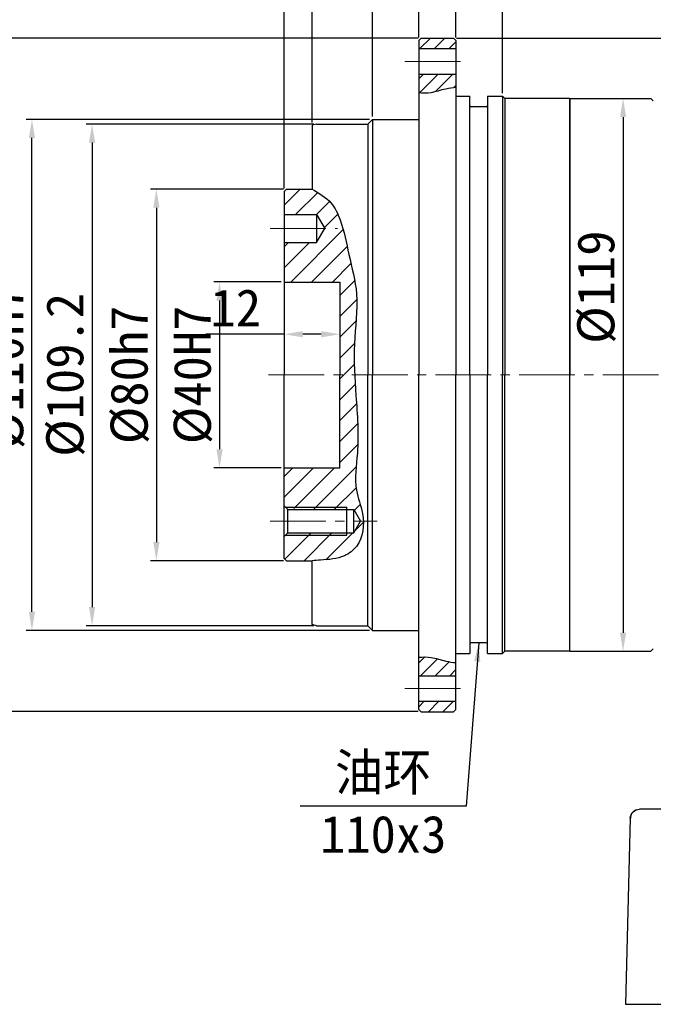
# Model space of a CAD drawing. Header units: millimetres. Extents: x 6153 to 7022, y -675 to -61.
# Tile 7 of 12: x 6464 to 6601, y -415 to -203. Entities that reach past the tile are written whole.
import ezdxf

# ---------------------------------------------------------------- set-up
doc = ezdxf.new("R2010")
doc.units = ezdxf.units.MM
doc.header["$PDSIZE"] = -5
doc.linetypes.add('点画线', pattern=[18, 12, -2, 2, -2])
doc.layers.get('0').update_dxf_attribs({"lineweight": 18})
doc.layers.get('Defpoints').update_dxf_attribs({"lineweight": 18})
for name, color, linetype, lineweight in [('7中心线层', 7, '点画线', 18), ('剖面线', 3, 'Continuous', 15), ('尺寸线层', 3, 'Continuous', 18), ('标注线', 7, 'Continuous', 18), ('粗实线', 7, 'Continuous', 40), ('细实线', 7, 'Continuous', 18)]:
    doc.layers.add(name, color=color, linetype=linetype, lineweight=lineweight)
doc.styles.add('工程字', font='txt')
doc.dimstyles.new('ISO-25', dxfattribs={"dimtxt": 8, "dimasz": 4, "dimexe": 1.25, "dimexo": 0.625, "dimgap": 1.7, "dimtad": 1, "dimtxsty": '工程字', "dimcen": 2, "dimdle": 8, "dimadec": 0, "dimazin": 0, "dimtfac": 1, "dimtmove": 0, "dimatfit": 3, "dimfxl": 1, "dimarcsym": 0})

# ---------------------------------------------------------------- blocks, each defined once
blk = doc.blocks.new('*D82')
at = {"layer": 'Defpoints', "color": 0}
for p in [(6557.94, -206.64), (6787.57, -206.64), (6724.94, -414.64)]:
    blk.add_point(p, dxfattribs=at)
at = {"layer": '尺寸线层', "color": 0, "lineweight": -2}
for p, q in [((6558.56, -206.64), (6788.82, -206.64)), ((6787.57, -410.64), (6787.57, -210.64)), ((6725.57, -414.64), (6788.82, -414.64))]:
    blk.add_line(p, q, dxfattribs=at)
at = {"layer": '尺寸线层', "color": 0}
for points in [[(6788.23, -210.64), (6786.9, -210.64), (6787.57, -206.64)], [(6786.9, -410.64), (6788.23, -410.64), (6787.57, -414.64)]]:
    blk.add_solid(points, dxfattribs=at)
at = {"layer": '尺寸线层', "color": 0, "insert": (6781.87, -310.64), "char_height": 8, "attachment_point": 5, "rotation": 90, "style": '工程字'}
blk.add_mtext('208', dxfattribs=at)
blk = doc.blocks.new('*D83')
at = {"layer": 'Defpoints', "color": 0}
for p in [(6558.44, -177.74), (6558.44, -207.14), (6659.94, -279.14)]:
    blk.add_point(p, dxfattribs=at)
at = {"layer": '尺寸线层', "color": 0, "lineweight": -2}
for p, q in [((6558.44, -206.14), (6558.44, -176.49)), ((6655.94, -177.74), (6562.44, -177.74)), ((6659.94, -278.14), (6659.94, -176.49))]:
    blk.add_line(p, q, dxfattribs=at)
at = {"layer": '尺寸线层', "color": 0}
for points in [[(6562.44, -177.08), (6562.44, -178.41), (6558.44, -177.74)], [(6655.94, -178.41), (6655.94, -177.08), (6659.94, -177.74)]]:
    blk.add_solid(points, dxfattribs=at)
at = {"layer": '尺寸线层', "color": 0, "insert": (6609.19, -171.77), "char_height": 8, "attachment_point": 5, "style": '工程字'}
blk.add_mtext('101,5', dxfattribs=at)
blk = doc.blocks.new('*D84')
at = {"layer": 'Defpoints', "color": 0}
for p in [(6591.98, -219.64), (6591.98, -338.64), (6594.43, -338.64)]:
    blk.add_point(p, dxfattribs=at)
at = {"layer": '尺寸线层', "color": 0, "lineweight": -2}
for p, q in [((6592.6, -219.64), (6595.68, -219.64)), ((6594.43, -223.64), (6594.43, -334.64)), ((6592.6, -338.64), (6595.68, -338.64))]:
    blk.add_line(p, q, dxfattribs=at)
at = {"layer": '尺寸线层', "color": 0}
for points in [[(6595.1, -223.64), (6593.77, -223.64), (6594.43, -219.64)], [(6593.77, -334.64), (6595.1, -334.64), (6594.43, -338.64)]]:
    blk.add_solid(points, dxfattribs=at)
at = {"layer": '尺寸线层', "color": 0, "insert": (6588.73, -260.26), "char_height": 8, "attachment_point": 5, "rotation": 90, "style": '工程字'}
blk.add_mtext('%%c119{}{{\\H0.7x;}{}}', dxfattribs=at)
blk = doc.blocks.new('*D85')
at = {"layer": 'Defpoints', "color": 0}
for p in [(6521.44, -162.35), (6521.44, -239.64), (6717.44, -339.64)]:
    blk.add_point(p, dxfattribs=at)
at = {"layer": '尺寸线层', "color": 0, "lineweight": -2}
for p, q in [((6521.44, -239.02), (6521.44, -161.1)), ((6717.44, -339.02), (6717.44, -161.1)), ((6713.44, -162.35), (6525.44, -162.35))]:
    blk.add_line(p, q, dxfattribs=at)
at = {"layer": '尺寸线层', "color": 0}
for points in [[(6525.44, -161.68), (6525.44, -163.01), (6521.44, -162.35)], [(6713.44, -163.01), (6713.44, -161.68), (6717.44, -162.35)]]:
    blk.add_solid(points, dxfattribs=at)
at = {"layer": '尺寸线层', "color": 0, "insert": (6619.88, -156.65), "char_height": 8, "attachment_point": 5, "style": '工程字'}
blk.add_mtext('196', dxfattribs=at)
blk = doc.blocks.new('*D96')
at = {"layer": 'Defpoints', "color": 0}
for p in [(6521.44, -145.97), (6521.44, -239.64), (6724.94, -414.49)]:
    blk.add_point(p, dxfattribs=at)
at = {"layer": '尺寸线层', "color": 0, "lineweight": -2}
for p, q in [((6521.44, -239.02), (6521.44, -144.72)), ((6720.94, -145.97), (6525.44, -145.97)), ((6724.94, -413.86), (6724.94, -144.72))]:
    blk.add_line(p, q, dxfattribs=at)
at = {"layer": '尺寸线层', "color": 0}
for points in [[(6525.44, -145.31), (6525.44, -146.64), (6521.44, -145.97)], [(6720.94, -146.64), (6720.94, -145.31), (6724.94, -145.97)]]:
    blk.add_solid(points, dxfattribs=at)
at = {"layer": '尺寸线层', "color": 0, "insert": (6623.63, -139.6), "char_height": 8, "attachment_point": 5, "style": '工程字'}
blk.add_mtext('203,5', dxfattribs=at)
blk = doc.blocks.new('*D106')
at = {"layer": 'Defpoints', "color": 0}
for p in [(6521.44, -259.14), (6507.53, -299.14), (6521.44, -299.14)]:
    blk.add_point(p, dxfattribs=at)
at = {"layer": '尺寸线层', "color": 0, "lineweight": -2}
for p, q in [((6520.81, -259.14), (6506.28, -259.14)), ((6507.53, -263.14), (6507.53, -295.14)), ((6520.81, -299.14), (6506.28, -299.14))]:
    blk.add_line(p, q, dxfattribs=at)
at = {"layer": '尺寸线层', "color": 0}
for points in [[(6508.2, -263.14), (6506.86, -263.14), (6507.53, -259.14)], [(6506.86, -295.14), (6508.2, -295.14), (6507.53, -299.14)]]:
    blk.add_solid(points, dxfattribs=at)
at = {"layer": '尺寸线层', "color": 0, "insert": (6501.83, -279.14), "char_height": 8, "attachment_point": 5, "rotation": 90, "style": '工程字'}
blk.add_mtext('%%C40H7', dxfattribs=at)
blk = doc.blocks.new('*D107')
at = {"layer": 'Defpoints', "color": 0}
for p in [(6521.44, -259.39), (6533.44, -259.14), (6521.44, -270.39)]:
    blk.add_point(p, dxfattribs=at)
at = {"layer": '尺寸线层', "color": 0, "lineweight": -2}
for p, q in [((6521.44, -260.02), (6521.44, -271.64)), ((6533.44, -259.77), (6533.44, -271.64)), ((6521.44, -270.39), (6504.61, -270.39)), ((6529.44, -270.39), (6525.44, -270.39))]:
    blk.add_line(p, q, dxfattribs=at)
at = {"layer": '尺寸线层', "color": 0}
for points in [[(6525.44, -269.72), (6525.44, -271.06), (6521.44, -270.39)], [(6529.44, -271.06), (6529.44, -269.72), (6533.44, -270.39)]]:
    blk.add_solid(points, dxfattribs=at)
at = {"layer": '尺寸线层', "color": 0, "insert": (6511.02, -264.69), "char_height": 8, "attachment_point": 5, "style": '工程字'}
blk.add_mtext('12', dxfattribs=at)
blk = doc.blocks.new('*D108')
at = {"layer": 'Defpoints', "color": 0}
for p in [(6521.94, -239.14), (6493.93, -319.14), (6521.94, -319.14)]:
    blk.add_point(p, dxfattribs=at)
at = {"layer": '尺寸线层', "color": 0, "lineweight": -2}
for p, q in [((6521.31, -239.14), (6492.68, -239.14)), ((6493.93, -243.14), (6493.93, -315.14)), ((6521.31, -319.14), (6492.68, -319.14))]:
    blk.add_line(p, q, dxfattribs=at)
at = {"layer": '尺寸线层', "color": 0}
for points in [[(6494.59, -243.14), (6493.26, -243.14), (6493.93, -239.14)], [(6493.26, -315.14), (6494.59, -315.14), (6493.93, -319.14)]]:
    blk.add_solid(points, dxfattribs=at)
at = {"layer": '尺寸线层', "color": 0, "insert": (6488.23, -279.14), "char_height": 8, "attachment_point": 5, "rotation": 90, "style": '工程字'}
blk.add_mtext('%%C80h7', dxfattribs=at)
blk = doc.blocks.new('*D109')
at = {"layer": 'Defpoints', "color": 0}
for p in [(6528.44, -225.14), (6480.08, -333.14), (6528.44, -333.14)]:
    blk.add_point(p, dxfattribs=at)
at = {"layer": '尺寸线层', "color": 0, "lineweight": -2}
for p, q in [((6527.81, -225.14), (6478.83, -225.14)), ((6480.08, -229.14), (6480.08, -329.14)), ((6527.81, -333.14), (6478.83, -333.14))]:
    blk.add_line(p, q, dxfattribs=at)
at = {"layer": '尺寸线层', "color": 0}
for points in [[(6480.75, -229.14), (6479.41, -229.14), (6480.08, -225.14)], [(6479.41, -329.14), (6480.75, -329.14), (6480.08, -333.14)]]:
    blk.add_solid(points, dxfattribs=at)
at = {"layer": '尺寸线层', "color": 0, "insert": (6474.38, -279.14), "char_height": 8, "attachment_point": 5, "rotation": 90, "style": '工程字'}
blk.add_mtext('%%C109.2', dxfattribs=at)
blk = doc.blocks.new('*D110')
at = {"layer": 'Defpoints', "color": 0}
for p in [(6467.13, -224.14), (6540.44, -224.14), (6540.44, -334.14)]:
    blk.add_point(p, dxfattribs=at)
at = {"layer": '尺寸线层', "color": 0, "lineweight": -2}
for p, q in [((6539.81, -224.14), (6465.88, -224.14)), ((6467.13, -330.14), (6467.13, -228.14)), ((6539.81, -334.14), (6465.88, -334.14))]:
    blk.add_line(p, q, dxfattribs=at)
at = {"layer": '尺寸线层', "color": 0}
for points in [[(6467.79, -228.14), (6466.46, -228.14), (6467.13, -224.14)], [(6466.46, -330.14), (6467.79, -330.14), (6467.13, -334.14)]]:
    blk.add_solid(points, dxfattribs=at)
at = {"layer": '尺寸线层', "color": 0, "insert": (6461.43, -277.51), "char_height": 8, "attachment_point": 5, "rotation": 90, "style": '工程字'}
blk.add_mtext('%%C110h7', dxfattribs=at)
blk = doc.blocks.new('*D111')
at = {"layer": 'Defpoints', "color": 0}
for p in [(6453.62, -206.64), (6550.94, -206.64), (6550.94, -351.64)]:
    blk.add_point(p, dxfattribs=at)
at = {"layer": '尺寸线层', "color": 0, "lineweight": -2}
for p, q in [((6550.31, -206.64), (6452.37, -206.64)), ((6453.62, -347.64), (6453.62, -210.64)), ((6550.31, -351.64), (6452.37, -351.64))]:
    blk.add_line(p, q, dxfattribs=at)
at = {"layer": '尺寸线层', "color": 0}
for points in [[(6454.29, -210.64), (6452.96, -210.64), (6453.62, -206.64)], [(6452.96, -347.64), (6454.29, -347.64), (6453.62, -351.64)]]:
    blk.add_solid(points, dxfattribs=at)
at = {"layer": '尺寸线层', "color": 0, "insert": (6447.92, -279.14), "char_height": 8, "attachment_point": 5, "rotation": 90, "style": '工程字'}
blk.add_mtext('%%C145', dxfattribs=at)
blk = doc.blocks.new('*D112')
at = {"layer": 'Defpoints', "color": 0}
for p in [(6550.44, -195.1), (6550.44, -207.14), (6540.44, -224.14)]:
    blk.add_point(p, dxfattribs=at)
at = {"layer": '尺寸线层', "color": 0, "lineweight": -2}
for p, q in [((6540.44, -223.52), (6540.44, -193.85)), ((6550.44, -206.52), (6550.44, -193.85)), ((6536.44, -195.1), (6532.44, -195.1)), ((6540.44, -195.1), (6550.44, -195.1)), ((6554.44, -195.1), (6571.4, -195.1))]:
    blk.add_line(p, q, dxfattribs=at)
at = {"layer": '尺寸线层', "color": 0}
for points in [[(6536.44, -195.77), (6536.44, -194.44), (6540.44, -195.1)], [(6554.44, -194.44), (6554.44, -195.77), (6550.44, -195.1)]]:
    blk.add_solid(points, dxfattribs=at)
at = {"layer": '尺寸线层', "color": 0, "insert": (6564.92, -189.4), "char_height": 8, "attachment_point": 5, "style": '工程字'}
blk.add_mtext('10', dxfattribs=at)
blk = doc.blocks.new('*D113')
at = {"layer": 'Defpoints', "color": 0}
for p in [(6521.44, -195.1), (6527.44, -225.41), (6521.44, -239.64)]:
    blk.add_point(p, dxfattribs=at)
at = {"layer": '尺寸线层', "color": 0, "lineweight": -2}
for p, q in [((6521.44, -239.02), (6521.44, -193.85)), ((6527.44, -224.79), (6527.44, -193.85)), ((6517.44, -195.1), (6505.44, -195.1)), ((6527.44, -195.1), (6521.44, -195.1)), ((6531.44, -195.1), (6535.44, -195.1))]:
    blk.add_line(p, q, dxfattribs=at)
at = {"layer": '尺寸线层', "color": 0}
for points in [[(6517.44, -195.77), (6517.44, -194.44), (6521.44, -195.1)], [(6531.44, -194.44), (6531.44, -195.77), (6527.44, -195.1)]]:
    blk.add_solid(points, dxfattribs=at)
at = {"layer": '尺寸线层', "color": 0, "insert": (6509.44, -189.4), "char_height": 8, "attachment_point": 5, "style": '工程字'}
blk.add_mtext('6', dxfattribs=at)
blk = doc.blocks.new('*D114')
at = {"layer": 'Defpoints', "color": 0}
for p in [(6568.44, -195.1), (6558.44, -207.14), (6568.44, -219.14)]:
    blk.add_point(p, dxfattribs=at)
at = {"layer": '尺寸线层', "color": 0, "lineweight": -2}
for p, q in [((6558.44, -206.52), (6558.44, -193.85)), ((6568.44, -218.52), (6568.44, -193.85)), ((6554.44, -195.1), (6550.44, -195.1)), ((6558.44, -195.1), (6568.44, -195.1)), ((6572.44, -195.1), (6576.44, -195.1))]:
    blk.add_line(p, q, dxfattribs=at)
at = {"layer": '尺寸线层', "color": 0}
for points in [[(6554.44, -195.77), (6554.44, -194.44), (6558.44, -195.1)], [(6572.44, -194.44), (6572.44, -195.77), (6568.44, -195.1)]]:
    blk.add_solid(points, dxfattribs=at)
at = {"layer": '尺寸线层', "color": 0, "insert": (6564.27, -189.4), "char_height": 8, "attachment_point": 5, "style": '工程字'}
blk.add_mtext('10', dxfattribs=at)
blk = doc.blocks.new('*D115')
at = {"layer": 'Defpoints', "color": 0}
for p in [(6550.44, -177.74), (6550.44, -207.14), (6558.44, -207.14)]:
    blk.add_point(p, dxfattribs=at)
at = {"layer": '尺寸线层', "color": 0, "lineweight": -2}
for p, q in [((6546.44, -177.74), (6542.44, -177.74)), ((6550.44, -206.52), (6550.44, -176.49)), ((6558.44, -177.74), (6550.44, -177.74)), ((6558.44, -206.52), (6558.44, -176.49)), ((6562.44, -177.74), (6566.44, -177.74))]:
    blk.add_line(p, q, dxfattribs=at)
at = {"layer": '尺寸线层', "color": 0}
for points in [[(6546.44, -178.41), (6546.44, -177.08), (6550.44, -177.74)], [(6562.44, -177.08), (6562.44, -178.41), (6558.44, -177.74)]]:
    blk.add_solid(points, dxfattribs=at)
at = {"layer": '尺寸线层', "color": 0, "insert": (6554.44, -172.04), "char_height": 8, "attachment_point": 5, "style": '工程字'}
blk.add_mtext('8', dxfattribs=at)
blk = doc.blocks.new('*D116')
at = {"layer": 'Defpoints', "color": 0}
for p in [(6521.44, -177.74), (6550.44, -207.14), (6521.44, -239.64)]:
    blk.add_point(p, dxfattribs=at)
at = {"layer": '尺寸线层', "color": 0, "lineweight": -2}
for p, q in [((6521.44, -239.02), (6521.44, -176.49)), ((6546.44, -177.74), (6525.44, -177.74)), ((6550.44, -206.52), (6550.44, -176.49))]:
    blk.add_line(p, q, dxfattribs=at)
at = {"layer": '尺寸线层', "color": 0}
for points in [[(6525.44, -177.08), (6525.44, -178.41), (6521.44, -177.74)], [(6546.44, -178.41), (6546.44, -177.08), (6550.44, -177.74)]]:
    blk.add_solid(points, dxfattribs=at)
at = {"layer": '尺寸线层', "color": 0, "insert": (6535.94, -172.04), "char_height": 8, "attachment_point": 5, "style": '工程字'}
blk.add_mtext('29', dxfattribs=at)

msp = doc.modelspace()

# ---------------------------------------------------------------- hatches: boundary and pattern name
at = {"layer": '剖面线', "lineweight": -3}
h = msp.add_hatch(dxfattribs=at)
h.set_pattern_fill('ANSI31', color=0, scale=0.7, style=0)
h.set_pattern_definition([(45, (907.4488, 1345.5568), (-1.5715448, 1.5715448), [])])
h.paths.add_polyline_path([(6557.9398, -351.6434), (6558.4398, -351.1434), (6558.4398, -349.3934), (6550.4398, -349.3934), (6550.4398, -351.1434), (6550.9398, -351.6434)])
edge = h.paths.add_edge_path()
edge.add_spline(control_points=[(6558.4398, -341.0923), (6557.7073, -341.0255), (6555.9022, -340.7711), (6553.2948, -339.8157), (6551.3319, -339.8424), (6550.4398, -339.9355)], knot_values=[3.2866391, 3.2866391, 3.2866391, 3.2866391, 5.49323157, 8.76192301, 11.44718621, 11.44718621, 11.44718621, 11.44718621], degree=3, periodic=0)
edge.add_line((6550.4398, -339.9355), (6550.4398, -343.8934))
edge.add_line((6550.4398, -343.8934), (6558.4398, -343.8934))
edge.add_line((6558.4398, -343.8934), (6558.4398, -341.0923))
edge = h.paths.add_edge_path()
edge.add_spline(control_points=[(6550.4398, -218.3514), (6551.3319, -218.4445), (6553.2948, -218.4712), (6555.9022, -217.5157), (6557.7073, -217.2614), (6558.4398, -217.1945)], knot_values=[3.2866391, 3.2866391, 3.2866391, 3.2866391, 5.97190229, 9.24059373, 11.44718621, 11.44718621, 11.44718621, 11.44718621], degree=3, periodic=0)
edge.add_line((6558.4398, -217.1945), (6558.4398, -214.3934))
edge.add_line((6558.4398, -214.3934), (6550.4398, -214.3934))
edge.add_line((6550.4398, -214.3934), (6550.4398, -218.3514))
h.paths.add_polyline_path([(6558.4398, -208.8934), (6558.4398, -207.1434), (6557.9398, -206.6434), (6550.9398, -206.6434), (6550.4398, -207.1434), (6550.4398, -208.8934)])
h = msp.add_hatch(dxfattribs=at)
h.set_pattern_fill('ANSI31', color=0, style=0)
h.set_pattern_definition([(45, (907.4488, 1345.5568), (-2.245064, 2.245064), [])])
edge = h.paths.add_edge_path()
edge.add_spline(control_points=[(6536.6227, -279.1434), (6536.5087, -276.9204), (6536.3808, -271.0999), (6537.7769, -262.3722), (6535.3153, -253.54), (6534.1405, -246.8759), (6531.6764, -241.5733), (6528.9462, -240.0074), (6527.4398, -239.1434)], knot_values=[0, 0, 0, 0, 6.67588681, 17.44420175, 26.05393438, 33.77826819, 37.89924953, 42.97152659, 42.97152659, 42.97152659, 42.97152659], degree=3, periodic=0)
edge.add_line((6527.4398, -239.1434), (6521.9398, -239.1434))
edge.add_line((6521.9398, -239.1434), (6521.4398, -239.6434))
edge.add_line((6521.4398, -239.6434), (6521.4398, -244.6434))
edge.add_line((6521.4398, -244.6434), (6528.4398, -244.6434))
edge.add_line((6528.4398, -244.6434), (6530.1719, -247.6434))
edge.add_line((6530.1719, -247.6434), (6528.4398, -250.6434))
edge.add_line((6528.4398, -250.6434), (6521.4398, -250.6434))
edge.add_line((6521.4398, -250.6434), (6521.4398, -259.1434))
edge.add_line((6521.4398, -259.1434), (6533.4398, -259.1434))
edge.add_line((6533.4398, -259.1434), (6533.4398, -279.1434))
edge.add_line((6533.4398, -279.1434), (6536.6227, -279.1434))
edge = h.paths.add_edge_path()
edge.add_spline(control_points=[(6536.8202, -300.7535), (6536.8378, -300.27), (6536.87, -299.7838), (6536.9095, -299.2962)], knot_values=[63.09825809, 63.09825809, 63.09825809, 63.09825809, 64.54763124, 64.54763124, 64.54763124, 64.54763124], degree=3, periodic=0)
edge.add_spline(control_points=[(6536.9095, -299.2962), (6536.9717, -298.5279), (6537.0523, -297.7558), (6537.1235, -296.9846)], knot_values=[60.81488333, 60.81488333, 60.81488333, 60.81488333, 63.09825809, 63.09825809, 63.09825809, 63.09825809], degree=3, periodic=0)
edge.add_spline(control_points=[(6537.1235, -296.9846), (6537.1542, -296.6531), (6537.2178, -295.9231), (6537.2623, -295.1956), (6537.2814, -294.7989)], knot_values=[58.65263524, 58.65263524, 58.65263524, 58.65263524, 59.63410445, 60.81488333, 60.81488333, 60.81488333, 60.81488333], degree=3, periodic=0)
edge.add_spline(control_points=[(6537.2814, -294.7989), (6537.3409, -293.5673), (6537.3508, -292.3419), (6537.3277, -291.1201)], knot_values=[54.98622502, 54.98622502, 54.98622502, 54.98622502, 58.65263524, 58.65263524, 58.65263524, 58.65263524], degree=3, periodic=0)
edge.add_spline(control_points=[(6537.3277, -291.1201), (6537.2968, -289.4866), (6537.2071, -287.8597), (6537.0983, -286.2332)], knot_values=[50.08396128, 50.08396128, 50.08396128, 50.08396128, 54.98622502, 54.98622502, 54.98622502, 54.98622502], degree=3, periodic=0)
edge.add_spline(control_points=[(6537.0983, -286.2332), (6537.04, -285.3623), (6536.8673, -283.003), (6536.6993, -280.6378), (6536.6227, -279.1435)], knot_values=[42.97160228, 42.97160228, 42.97160228, 42.97160228, 45.59647403, 50.08396128, 50.08396128, 50.08396128, 50.08396128], degree=3, periodic=0)
edge.add_line((6536.6226, -279.1434), (6533.4398, -279.1434))
edge.add_line((6533.4398, -279.1434), (6533.4398, -299.1434))
edge.add_line((6533.4398, -299.1434), (6521.4398, -299.1434))
edge.add_line((6521.4398, -299.1434), (6521.4398, -305.6434))
edge.add_line((6521.4398, -305.6434), (6522.9398, -305.6434))
edge.add_line((6522.9398, -305.6434), (6522.9398, -307.3434))
edge.add_line((6522.9398, -307.3434), (6523.2398, -307.6434))
edge.add_line((6523.2398, -307.6434), (6534.9398, -307.6434))
edge.add_line((6534.9398, -307.6434), (6534.9398, -308.1434))
edge.add_line((6534.9398, -308.1434), (6536.4398, -308.1434))
edge.add_line((6536.4398, -308.1434), (6537.8832, -310.6434))
edge.add_line((6537.8832, -310.6434), (6538.4955, -310.6434))
edge.add_spline(control_points=[(6538.4955, -310.6434), (6538.4854, -310.3886), (6538.4668, -310.1342), (6538.4402, -309.8816)], knot_values=[73.87171206, 73.87171206, 73.87171206, 73.87171206, 74.60233616, 74.60233616, 74.60233616, 74.60233616], degree=3, periodic=0)
edge.add_spline(control_points=[(6538.4402, -309.8816), (6538.4092, -309.5863), (6538.3591, -309.2368), (6538.2946, -308.8933), (6538.2839, -308.8378)], knot_values=[72.85298353, 72.85298353, 72.85298353, 72.85298353, 73.70685921, 73.87171206, 73.87171206, 73.87171206, 73.87171206], degree=3, periodic=0)
edge.add_spline(control_points=[(6538.2839, -308.8378), (6538.2116, -308.4662), (6538.1234, -308.1014), (6538.0267, -307.741)], knot_values=[71.74813416, 71.74813416, 71.74813416, 71.74813416, 72.85298353, 72.85298353, 72.85298353, 72.85298353], degree=3, periodic=0)
edge.add_spline(control_points=[(6538.0267, -307.741), (6537.8507, -307.085), (6537.6466, -306.4441), (6537.4587, -305.8054)], knot_values=[69.73655561, 69.73655561, 69.73655561, 69.73655561, 71.74813416, 71.74813416, 71.74813416, 71.74813416], degree=3, periodic=0)
edge.add_spline(control_points=[(6537.4587, -305.8054), (6537.4042, -305.6204), (6537.3512, -305.4356), (6537.3006, -305.2507)], knot_values=[69.15396962, 69.15396962, 69.15396962, 69.15396962, 69.73655561, 69.73655561, 69.73655561, 69.73655561], degree=3, periodic=0)
edge.add_spline(control_points=[(6537.3006, -305.2507), (6537.222, -304.9636), (6537.1493, -304.6763), (6537.0865, -304.3874)], knot_values=[68.24960463, 68.24960463, 68.24960463, 68.24960463, 69.15396962, 69.15396962, 69.15396962, 69.15396962], degree=3, periodic=0)
edge.add_spline(control_points=[(6537.0865, -304.3874), (6537.0563, -304.2481), (6536.9991, -303.9627), (6536.9535, -303.6753), (6536.933, -303.5281)], knot_values=[67.3582768, 67.3582768, 67.3582768, 67.3582768, 67.79436068, 68.24960463, 68.24960463, 68.24960463, 68.24960463], degree=3, periodic=0)
edge.add_spline(control_points=[(6536.933, -303.5281), (6536.8944, -303.2506), (6536.8656, -302.9713), (6536.8453, -302.6906)], knot_values=[66.50044677, 66.50044677, 66.50044677, 66.50044677, 67.3582768, 67.3582768, 67.3582768, 67.3582768], degree=3, periodic=0)
edge.add_spline(control_points=[(6536.8453, -302.6906), (6536.8226, -302.3764), (6536.8104, -302.0602), (6536.8067, -301.7426)], knot_values=[65.53999884, 65.53999884, 65.53999884, 65.53999884, 66.50044677, 66.50044677, 66.50044677, 66.50044677], degree=3, periodic=0)
edge.add_spline(control_points=[(6536.8067, -301.7426), (6536.8029, -301.4144), (6536.8082, -301.0846), (6536.8202, -300.7535)], knot_values=[64.54763124, 64.54763124, 64.54763124, 64.54763124, 65.53999884, 65.53999884, 65.53999884, 65.53999884], degree=3, periodic=0)
h.paths.add_polyline_path([(6534.9398, -313.1434), (6523.7398, -313.1434), (6523.2398, -313.6434), (6534.9398, -313.6434)], flags=17)
edge = h.paths.add_edge_path()
edge.add_spline(control_points=[(6537.3098, -315.641), (6537.3764, -315.5371), (6537.44, -315.4312), (6537.5006, -315.3236)], knot_values=[79.31175491, 79.31175491, 79.31175491, 79.31175491, 79.68115528, 79.68115528, 79.68115528, 79.68115528], degree=3, periodic=0)
edge.add_spline(control_points=[(6537.5006, -315.3236), (6537.559, -315.2197), (6537.6146, -315.1143), (6537.6675, -315.0073)], knot_values=[78.95558793, 78.95558793, 78.95558793, 78.95558793, 79.31175491, 79.31175491, 79.31175491, 79.31175491], degree=3, periodic=0)
edge.add_spline(control_points=[(6537.6675, -315.0073), (6537.8029, -314.7335), (6537.9205, -314.4498), (6538.0213, -314.1583)], knot_values=[78.04462067, 78.04462067, 78.04462067, 78.04462067, 78.95558793, 78.95558793, 78.95558793, 78.95558793], degree=3, periodic=0)
edge.add_spline(control_points=[(6538.0213, -314.1583), (6538.0795, -313.99), (6538.132, -313.8191), (6538.1792, -313.646)], knot_values=[77.51864307, 77.51864307, 77.51864307, 77.51864307, 78.04462067, 78.04462067, 78.04462067, 78.04462067], degree=3, periodic=0)
edge.add_spline(control_points=[(6538.1792, -313.646), (6538.246, -313.4009), (6538.302, -313.1514), (6538.3476, -312.8989)], knot_values=[76.77360627, 76.77360627, 76.77360627, 76.77360627, 77.51864307, 77.51864307, 77.51864307, 77.51864307], degree=3, periodic=0)
edge.add_spline(control_points=[(6538.3476, -312.8989), (6538.3909, -312.6592), (6538.4248, -312.4167), (6538.4499, -312.1725)], knot_values=[76.06642953, 76.06642953, 76.06642953, 76.06642953, 76.77360627, 76.77360627, 76.77360627, 76.77360627], degree=3, periodic=0)
edge.add_spline(control_points=[(6538.4499, -312.1725), (6538.4763, -311.9158), (6538.4928, -311.6572), (6538.5001, -311.3979)], knot_values=[75.32291037, 75.32291037, 75.32291037, 75.32291037, 76.06642953, 76.06642953, 76.06642953, 76.06642953], degree=3, periodic=0)
edge.add_spline(control_points=[(6538.5001, -311.3979), (6538.507, -311.1508), (6538.5055, -310.9031), (6538.4959, -310.6559)], knot_values=[74.61424107, 74.61424107, 74.61424107, 74.61424107, 75.32291037, 75.32291037, 75.32291037, 75.32291037], degree=3, periodic=0)
edge.add_spline(control_points=[(6538.4959, -310.6559), (6538.4958, -310.6517), (6538.4956, -310.6476), (6538.4955, -310.6434)], knot_values=[74.60233616, 74.60233616, 74.60233616, 74.60233616, 74.61424107, 74.61424107, 74.61424107, 74.61424107], degree=3, periodic=0)
edge.add_line((6538.4955, -310.6434), (6537.8832, -310.6434))
edge.add_line((6537.8832, -310.6434), (6536.4398, -313.1434))
edge.add_line((6536.4398, -313.1434), (6534.9398, -313.1434))
edge.add_line((6534.9398, -313.1434), (6534.9398, -313.6434))
edge.add_line((6534.9398, -313.6434), (6523.2398, -313.6434))
edge.add_line((6523.2398, -313.6434), (6522.9398, -313.9434))
edge.add_line((6522.9398, -313.9434), (6522.9398, -315.6434))
edge.add_line((6522.9398, -315.6434), (6521.4398, -315.6434))
edge.add_line((6521.4398, -315.6434), (6521.4398, -318.6434))
edge.add_line((6521.4398, -318.6434), (6521.9398, -319.1434))
edge.add_line((6521.9398, -319.1434), (6527.4398, -319.1434))
edge.add_spline(control_points=[(6527.4398, -319.1434), (6527.9204, -319.1047), (6528.4009, -319.066), (6528.8848, -319.0302)], knot_values=[89.10257134, 89.10257134, 89.10257134, 89.10257134, 90.55379388, 90.55379388, 90.55379388, 90.55379388], degree=3, periodic=0)
edge.add_spline(control_points=[(6528.8848, -319.0302), (6529.015, -319.0206), (6529.5236, -318.9839), (6530.0368, -318.9512), (6530.4182, -318.9222)], knot_values=[87.57990239, 87.57990239, 87.57990239, 87.57990239, 87.97054355, 89.10257134, 89.10257134, 89.10257134, 89.10257134], degree=3, periodic=0)
edge.add_spline(control_points=[(6530.4182, -318.9222), (6530.639, -318.9054), (6530.8598, -318.887), (6531.0799, -318.8657)], knot_values=[86.9245476, 86.9245476, 86.9245476, 86.9245476, 87.57990239, 87.57990239, 87.57990239, 87.57990239], degree=3, periodic=0)
edge.add_spline(control_points=[(6531.0799, -318.8657), (6531.3374, -318.8407), (6531.594, -318.8118), (6531.849, -318.7766)], knot_values=[86.15830145, 86.15830145, 86.15830145, 86.15830145, 86.9245476, 86.9245476, 86.9245476, 86.9245476], degree=3, periodic=0)
edge.add_spline(control_points=[(6531.849, -318.7766), (6532.0769, -318.7452), (6532.3034, -318.7089), (6532.5281, -318.666)], knot_values=[85.47368233, 85.47368233, 85.47368233, 85.47368233, 86.15830145, 86.15830145, 86.15830145, 86.15830145], degree=3, periodic=0)
edge.add_spline(control_points=[(6532.5281, -318.666), (6532.7702, -318.6199), (6533.01, -318.5662), (6533.2469, -318.503)], knot_values=[84.73603565, 84.73603565, 84.73603565, 84.73603565, 85.47368233, 85.47368233, 85.47368233, 85.47368233], degree=3, periodic=0)
edge.add_spline(control_points=[(6533.2469, -318.503), (6533.4157, -318.458), (6533.5831, -318.4082), (6533.7486, -318.3529)], knot_values=[84.21037513, 84.21037513, 84.21037513, 84.21037513, 84.73603565, 84.73603565, 84.73603565, 84.73603565], degree=3, periodic=0)
edge.add_spline(control_points=[(6533.7486, -318.3529), (6533.8685, -318.3128), (6533.9875, -318.2699), (6534.1055, -318.2238)], knot_values=[83.82962612, 83.82962612, 83.82962612, 83.82962612, 84.21037513, 84.21037513, 84.21037513, 84.21037513], degree=3, periodic=0)
edge.add_spline(control_points=[(6534.1055, -318.2238), (6534.2128, -318.1818), (6534.3731, -318.1147), (6534.5312, -318.0413), (6534.584, -318.0159)], knot_values=[83.30821071, 83.30821071, 83.30821071, 83.30821071, 83.65466981, 83.82962612, 83.82962612, 83.82962612, 83.82962612], degree=3, periodic=0)
edge.add_spline(control_points=[(6534.584, -318.0159), (6534.6963, -317.962), (6534.8073, -317.905), (6534.9169, -317.8448)], knot_values=[82.93634323, 82.93634323, 82.93634323, 82.93634323, 83.30821071, 83.30821071, 83.30821071, 83.30821071], degree=3, periodic=0)
edge.add_spline(control_points=[(6534.9169, -317.8448), (6535.0212, -317.7876), (6535.1242, -317.7276), (6535.2258, -317.665)], knot_values=[82.58254322, 82.58254322, 82.58254322, 82.58254322, 82.93634323, 82.93634323, 82.93634323, 82.93634323], degree=3, periodic=0)
edge.add_spline(control_points=[(6535.2258, -317.665), (6535.3325, -317.5991), (6535.4376, -317.5303), (6535.5408, -317.4586)], knot_values=[82.21054741, 82.21054741, 82.21054741, 82.21054741, 82.58254322, 82.58254322, 82.58254322, 82.58254322], degree=3, periodic=0)
edge.add_spline(control_points=[(6535.5408, -317.4586), (6535.6389, -317.3905), (6535.7353, -317.3198), (6535.8297, -317.2467)], knot_values=[81.8569633, 81.8569633, 81.8569633, 81.8569633, 82.21054741, 82.21054741, 82.21054741, 82.21054741], degree=3, periodic=0)
edge.add_spline(control_points=[(6535.8297, -317.2467), (6535.9292, -317.1697), (6536.0266, -317.0899), (6536.1216, -317.0076)], knot_values=[81.48465942, 81.48465942, 81.48465942, 81.48465942, 81.8569633, 81.8569633, 81.8569633, 81.8569633], degree=3, periodic=0)
edge.add_spline(control_points=[(6536.1216, -317.0076), (6536.2117, -316.9295), (6536.2997, -316.849), (6536.3854, -316.7663)], knot_values=[81.13145997, 81.13145997, 81.13145997, 81.13145997, 81.48465942, 81.48465942, 81.48465942, 81.48465942], degree=3, periodic=0)
edge.add_spline(control_points=[(6536.3854, -316.7663), (6536.4758, -316.679), (6536.5636, -316.5892), (6536.6486, -316.497)], knot_values=[80.75869261, 80.75869261, 80.75869261, 80.75869261, 81.13145997, 81.13145997, 81.13145997, 81.13145997], degree=3, periodic=0)
edge.add_spline(control_points=[(6536.6486, -316.497), (6536.729, -316.4098), (6536.8069, -316.3205), (6536.8821, -316.2291)], knot_values=[80.40601422, 80.40601422, 80.40601422, 80.40601422, 80.75869261, 80.75869261, 80.75869261, 80.75869261], degree=3, periodic=0)
edge.add_spline(control_points=[(6536.8821, -316.2291), (6536.9268, -316.1747), (6537.0038, -316.0777), (6537.0777, -315.9786), (6537.1091, -315.9354)], knot_values=[80.03649661, 80.03649661, 80.03649661, 80.03649661, 80.24644862, 80.40601422, 80.40601422, 80.40601422, 80.40601422], degree=3, periodic=0)
edge.add_spline(control_points=[(6537.1091, -315.9354), (6537.1788, -315.8391), (6537.2457, -315.741), (6537.3098, -315.641)], knot_values=[79.68115528, 79.68115528, 79.68115528, 79.68115528, 80.03649661, 80.03649661, 80.03649661, 80.03649661], degree=3, periodic=0)
h.paths.add_polyline_path([(6534.9398, -307.6434), (6523.2398, -307.6434), (6523.7398, -308.1434), (6534.9398, -308.1434)], flags=17)

# ---------------------------------------------------------------- linework, layer by layer
for p, q in [((6582.9399, -338.6434), (6582.9399, -219.6434)), ((6582.9399, -219.6434), (6582.9399, -279.1434))]:
    msp.add_line(p, q)
at = {"layer": '7中心线层', "color": 0}
for p, q in [((6547.4398, -211.6434), (6561.4398, -211.6434)), ((6518.4398, -247.6434), (6532.9398, -247.6434)), ((6518.4398, -310.6434), (6541.4398, -310.6434)), ((6547.4398, -346.6434), (6561.4398, -346.6434))]:
    msp.add_line(p, q, dxfattribs=at)
at = {"layer": '7中心线层'}
msp.add_line((6518.0522, -279.1434), (6659.9422, -279.1434), dxfattribs=at)
at = {"layer": '标注线', "lineweight": 30}
msp.add_line((6582.9399, -338.6434), (6582.9399, -219.6434), dxfattribs=at)
at = {"layer": '粗实线', "color": 0, "lineweight": 30}
for p, q in [((6550.9398, -206.6434), (6550.4398, -207.1434)), ((6550.4398, -207.1434), (6550.4398, -279.1434)), ((6550.9398, -206.6434), (6557.9398, -206.6434)), ((6557.9398, -206.6434), (6558.4398, -207.1434)), ((6558.4398, -207.1434), (6558.4398, -279.1434)), ((6550.4398, -208.8934), (6558.4398, -208.8934)), ((6550.4398, -214.3934), (6558.4398, -214.3934)), ((6568.4398, -219.1434), (6568.4398, -219.1434)), ((6568.9398, -219.6434), (6568.4398, -219.1434)), ((6582.9398, -219.6434), (6582.9398, -279.1434)), ((6540.4398, -224.1434), (6539.4398, -225.1434)), ((6540.4398, -224.1434), (6550.4398, -224.1434)), ((6540.4398, -224.1434), (6540.4398, -224.1434)), ((6528.4398, -225.1434), (6527.4398, -225.4114)), ((6527.4398, -225.4114), (6527.4398, -239.1434)), ((6528.4398, -225.1434), (6539.4398, -225.1434)), ((6521.9398, -239.1434), (6521.4398, -239.6434)), ((6521.9398, -239.1434), (6527.4398, -239.1434)), ((6521.4398, -239.6434), (6521.4398, -279.1434)), ((6521.4398, -244.6434), (6528.4398, -244.6434)), ((6528.4398, -244.6434), (6528.4398, -250.6434)), ((6528.4398, -244.6434), (6530.1719, -247.6434)), ((6528.4398, -250.6434), (6530.1719, -247.6434)), ((6521.4398, -250.6434), (6528.4398, -250.6434)), ((6521.4398, -259.1434), (6533.4398, -259.1434)), ((6533.4398, -259.1434), (6533.4398, -279.1434)), ((6521.4398, -318.6434), (6521.4398, -279.1434)), ((6533.4398, -299.1434), (6533.4398, -279.1434)), ((6550.4398, -351.1434), (6550.4398, -279.1434)), ((6558.4398, -351.1434), (6558.4398, -279.1434)), ((6582.9398, -338.6434), (6582.9398, -279.1434)), ((6521.4398, -299.1434), (6533.4398, -299.1434)), ((6522.2398, -308.1434), (6521.4398, -307.3434)), ((6522.2398, -308.1434), (6536.4398, -308.1434)), ((6522.2398, -313.1434), (6522.2398, -308.1434)), ((6534.9398, -313.6434), (6534.9398, -307.6434)), ((6536.4398, -313.1434), (6536.4398, -308.1434)), ((6536.4398, -308.1434), (6537.8832, -310.6434)), ((6536.4398, -313.1434), (6537.8832, -310.6434)), ((6522.2398, -313.1434), (6521.4398, -313.9434)), ((6522.2398, -313.1434), (6536.4398, -313.1434)), ((6521.9398, -319.1434), (6521.4398, -318.6434)), ((6521.9398, -319.1434), (6527.4398, -319.1434)), ((6527.4398, -332.8755), (6527.4398, -319.1434)), ((6528.4398, -333.1434), (6527.4398, -332.8755)), ((6528.4398, -333.1434), (6539.4398, -333.1434)), ((6540.4398, -334.1434), (6539.4398, -333.1434)), ((6540.4398, -334.1434), (6550.4398, -334.1434)), ((6540.4398, -334.1434), (6540.4398, -334.1434)), ((6568.9398, -338.6434), (6568.4398, -339.1434)), ((6568.4398, -339.1434), (6568.4398, -339.1434)), ((6550.4398, -343.8934), (6558.4398, -343.8934)), ((6550.4398, -349.3934), (6558.4398, -349.3934)), ((6550.9398, -351.6434), (6550.4398, -351.1434)), ((6550.9398, -351.6434), (6557.9398, -351.6434)), ((6557.9398, -351.6434), (6558.4398, -351.1434))]:
    msp.add_line(p, q, dxfattribs=at)
at = {"layer": '粗实线', "color": 0, "linetype": 'Continuous', "lineweight": 30}
for p, q in [((6558.4398, -219.1434), (6561.4398, -219.1434)), ((6561.4398, -279.1434), (6561.4398, -219.1434)), ((6565.2398, -219.1434), (6568.4398, -219.1434)), ((6565.2398, -219.1434), (6565.2398, -279.1434)), ((6568.4398, -219.1434), (6568.4398, -279.1434)), ((6582.9398, -219.6434), (6568.9398, -219.6434)), ((6568.9398, -219.6434), (6568.9398, -279.1434)), ((6564.9398, -221.4434), (6561.7398, -221.4434)), ((6561.4398, -279.1434), (6561.4398, -339.1434)), ((6565.2398, -339.1434), (6565.2398, -279.1434)), ((6568.4398, -339.1434), (6568.4398, -279.1434)), ((6568.9398, -338.6434), (6568.9398, -279.1434)), ((6564.9398, -336.8434), (6561.7398, -336.8434)), ((6558.4398, -339.1434), (6561.4398, -339.1434)), ((6565.2398, -339.1434), (6568.4398, -339.1434)), ((6582.9398, -338.6434), (6568.9398, -338.6434))]:
    msp.add_line(p, q, dxfattribs=at)
at = {"layer": '粗实线', "lineweight": 30}
for p, q in [((6582.9398, -219.6435), (6600.4399, -219.6435)), ((6582.9399, -338.6434), (6582.9399, -219.6434)), ((6582.9399, -338.1434), (6582.9399, -220.1434)), ((6600.9398, -220.1434), (6600.4399, -219.6435)), ((6582.9398, -338.6434), (6600.4399, -338.6434)), ((6600.9398, -338.1434), (6600.4399, -338.6434)), ((6609.6375, -372.6434), (6598.4397, -372.6434)), ((6595.9887, -374.5911), (6594.9399, -414.6434)), ((6595.8313, -414.6434), (6608.0136, -414.6434))]:
    msp.add_line(p, q, dxfattribs=at)
at = {"layer": '粗实线', "color": 0, "linetype": 'Continuous', "lineweight": 30}
for centre, start, end in [((6561.7398, -221.1434), 180, 270), ((6564.9398, -221.1434), 270, 0), ((6561.7398, -337.1434), 90, 180), ((6564.9398, -337.1434), 0, 90)]:
    msp.add_arc(centre, 0.3, start, end, dxfattribs=at)
at = {"layer": '粗实线', "lineweight": 30, "extrusion": (0, 0, -1)}
msp.add_arc((-6597.988, -374.6434), 2, 1.5, 90, dxfattribs=at)
at = {"layer": '粗实线', "lineweight": 30}
for points, knots in [([(6597.2626, -372.7796), (6597.0714, -372.8555), (6596.7261, -373.0533), (6596.3137, -373.4989), (6596.0634, -374.0319), (6596.007, -374.4024), (6596.0037, -374.5897)], [0, 0, 0, 0, 0.2546077, 0.51345933, 0.76512303, 1, 1, 1, 1]), ([(6594.9422, -414.6434), (6594.9353, -414.6434), (6594.9614, -414.6434), (6595.0839, -414.6434), (6595.2409, -414.6434), (6595.5699, -414.6434), (6595.6938, -414.6434), (6595.8313, -414.6434)], [0, 0, 0, 0, 0.26264538, 0.26264538, 0.75994669, 0.75994669, 1, 1, 1, 1])]:
    msp.add_open_spline(points, degree=3, knots=knots, dxfattribs=at)
msp.add_open_spline([(6598.4397, -372.6434), (6598.1492, -372.6434), (6597.9903, -372.6434), (6597.9857, -372.6434)], degree=3, dxfattribs=at)
at = {"layer": '细实线', "color": 0, "lineweight": -3}
for p, q in [((6540.4398, -224.1434), (6540.4398, -279.1434)), ((6539.4398, -225.1434), (6539.4398, -279.1434)), ((6539.4398, -333.1434), (6539.4398, -279.1434)), ((6540.4398, -334.1434), (6540.4398, -279.1434)), ((6521.7398, -307.6434), (6534.9398, -307.6434)), ((6521.7398, -313.6434), (6534.9398, -313.6434))]:
    msp.add_line(p, q, dxfattribs=at)
for points in [[(6550.4398, -218.3514), (6551.3319, -218.4445), (6553.2948, -218.4712), (6555.9022, -217.5157), (6557.7073, -217.2614), (6558.4398, -217.1945)], [(6550.4398, -339.9355), (6551.3319, -339.8424), (6553.2948, -339.8157), (6555.9022, -340.7711), (6557.7073, -341.0255), (6558.4398, -341.0923)]]:
    msp.add_open_spline(points, degree=3, knots=[3.2866391, 3.2866391, 3.2866391, 3.2866391, 5.97190229, 9.24059373, 11.44718621, 11.44718621, 11.44718621, 11.44718621], dxfattribs=at)
msp.add_spline([(6527.4398, -239.1434), (6531.5354, -242.1358), (6533.4892, -245.7642), (6535.3864, -253.2519), (6537.0284, -261.7036), (6536.5665, -272.462), (6536.9131, -283.6201), (6537.208, -295.9909), (6537.0031, -303.9684), (6538.3151, -309.0046), (6537.0133, -316.0638), (6534.4249, -318.0898), (6529.2763, -319.002), (6527.4398, -319.1434)], degree=3, dxfattribs=at)

# ---------------------------------------------------------------- texts
at = {"layer": '尺寸线层', "lineweight": -3, "insert": (6542.7805, -371.414), "char_height": 8, "width": 31.767516, "attachment_point": 5, "style": '工程字'}
msp.add_mtext('油环110x3', dxfattribs=at)

# ---------------------------------------------------------------- dimensions: what is measured, and where the dimension line sits
at = {"layer": '尺寸线层'}
for base, p1, picture, middle in [((6521.4398, -145.974), (6724.9422, -414.4868), '*D96', (6623.6332, -145.974)), ((6521.4398, -162.3456), (6717.4399, -339.6434), '*D85', (6619.8806, -162.3456))]:
    dim = msp.add_linear_dim(base=base, p1=p1, p2=(6521.4398, -239.6434), dimstyle='ISO-25', dxfattribs=at)
    dim.commit()
    dim.dimension.update_dxf_attribs({"geometry": picture, "text_midpoint": middle, "dimtype": 160})
for base, p1, p2, picture, middle in [((6521.4398, -177.7443), (6550.4398, -207.1434), (6521.4398, -239.6434), '*D116', (6535.9398, -172.0443)), ((6550.4398, -177.7443), (6558.4398, -207.1434), (6550.4398, -207.1434), '*D115', (6554.4398, -172.0443)), ((6521.4398, -195.1033), (6527.4398, -225.4114), (6521.4398, -239.6434), '*D113', (6509.4382, -189.4033)), ((6550.4398, -195.1033), (6540.4398, -224.1434), (6550.4398, -207.1434), '*D112', (6564.922, -189.4033)), ((6521.4398, -270.3907), (6533.4398, -259.1434), (6521.4398, -259.3934), '*D107', (6511.0248, -264.6907))]:
    dim = msp.add_linear_dim(base=base, p1=p1, p2=p2, dimstyle='ISO-25', override={"dimtxsty": '工程字'}, dxfattribs=at)
    dim.commit()
    dim.dimension.update_dxf_attribs({"geometry": picture, "text_midpoint": middle})
for base, p1, p2, override, picture, middle in [((6558.4398, -177.7443), (6659.9422, -279.1434), (6558.4398, -207.1434), {"dimexo": 1, "dimgap": 1.3}, '*D83', (6609.191, -177.7443)), ((6568.4398, -195.1033), (6558.4398, -207.1434), (6568.4398, -219.1434), {"dimtxsty": '工程字'}, '*D114', (6564.2732, -195.1033))]:
    dim = msp.add_linear_dim(base=base, p1=p1, p2=p2, dimstyle='ISO-25', override=override, dxfattribs=at)
    dim.commit()
    dim.dimension.update_dxf_attribs({"geometry": picture, "text_midpoint": middle, "dimtype": 160})
for base, p1, p2, text, picture, middle in [((6453.6234, -206.6434), (6550.9398, -351.6434), (6550.9398, -206.6434), '%%C<>', '*D111', (6453.6234, -279.1434)), ((6594.434, -338.6434), (6591.9778, -219.6434), (6591.9778, -338.6434), '%%c<>{}{{\\H0.7x;}{}}', '*D84', (6594.434, -260.2572)), ((6467.1276, -224.1434), (6540.4398, -334.1434), (6540.4398, -224.1434), '%%C<>h7', '*D110', (6467.1276, -277.5073)), ((6480.0814, -333.1434), (6528.4398, -225.1434), (6528.4398, -333.1434), '%%C109.2', '*D109', (6480.0814, -279.1434)), ((6493.9268, -319.1434), (6521.9398, -239.1434), (6521.9398, -319.1434), '%%C<>h7', '*D108', (6493.9268, -279.1434)), ((6507.5295, -299.1434), (6521.4398, -259.1434), (6521.4398, -299.1434), '%%C<>H7', '*D106', (6507.5295, -279.1434))]:
    dim = msp.add_linear_dim(base=base, p1=p1, p2=p2, angle=90, text=text, dimstyle='ISO-25', override={"dimtxsty": '工程字'}, dxfattribs=at)
    dim.commit()
    dim.dimension.update_dxf_attribs({"geometry": picture, "text_midpoint": middle, "dimtype": 160})
dim = msp.add_linear_dim(base=(6787.5675, -206.6434), p1=(6724.9422, -414.6434), p2=(6557.9398, -206.6434), angle=90, dimstyle='ISO-25', override={"dimtxsty": '工程字'}, dxfattribs=at)
dim.commit()
dim.dimension.update_dxf_attribs({"geometry": '*D82', "text_midpoint": (6787.5675, -310.6434), "dimtype": 160})

# ---------------------------------------------------------------- leaders
at = {"layer": '尺寸线层', "lineweight": -3}
msp.add_leader([(6563.3398, -336.8434), (6560.6198, -371.9813), (6524.8561, -371.9813)], dimstyle='ISO-25', dxfattribs=at)

doc.saveas('drawing.dxf')
